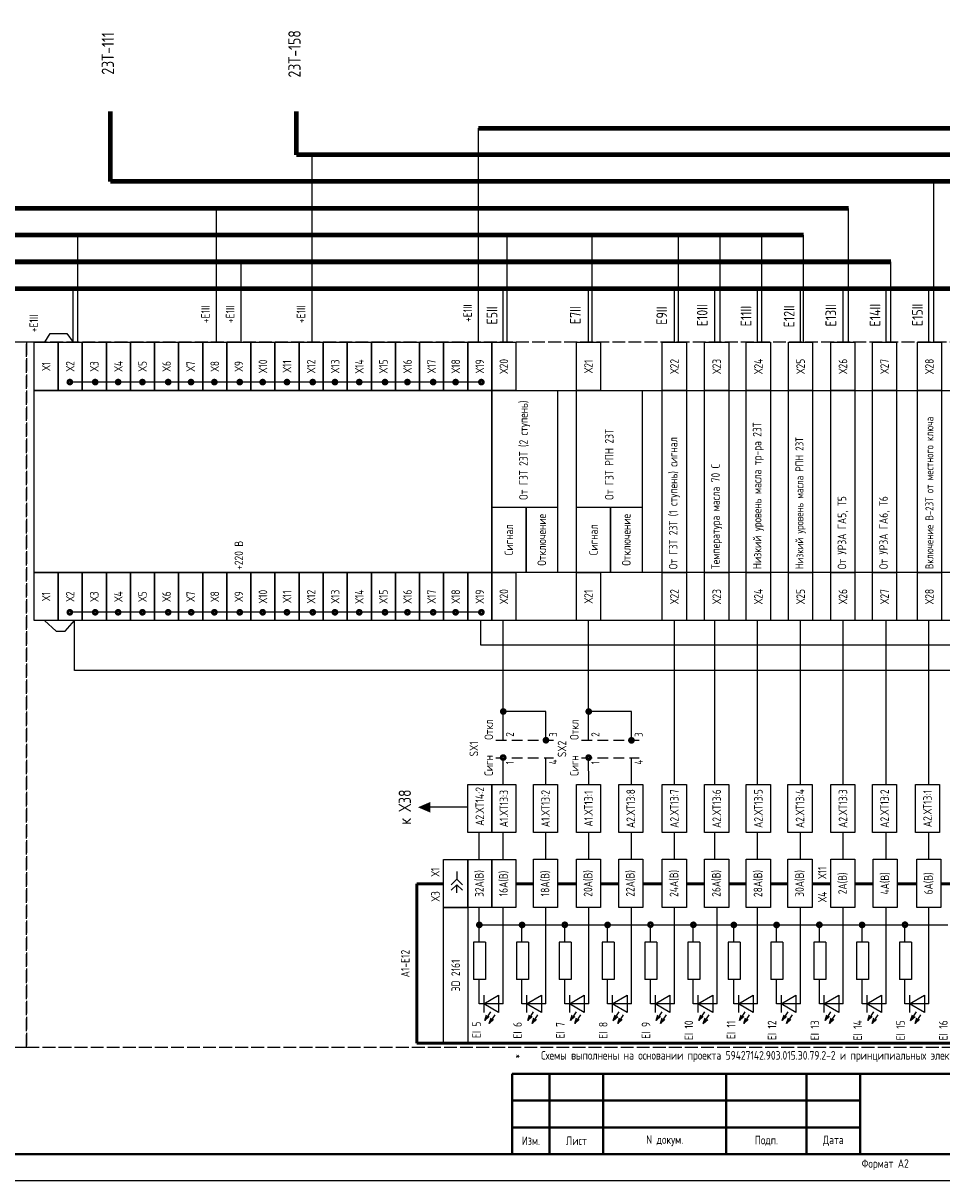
# Model space of a CAD drawing. Header units: millimetres. Extents: x 616 to 6196, y 2487 to 5711.
# Tile 18 of 46: x 3102 to 3273, y 3305 to 3522. Entities that reach past the tile are written whole.
import ezdxf
from ezdxf.enums import TextEntityAlignment as Align

# ---------------------------------------------------------------- set-up
doc = ezdxf.new("R2010")
doc.units = ezdxf.units.MM
doc.linetypes.add('ACAD_ISO02W100', pattern=[15, 12, -3])
doc.linetypes.add('JIS_02_2.0', pattern=[3, 2, -1])
doc.layers.add('основная 0.5', color=7, linetype='Continuous', lineweight=50)
doc.styles.add('SIMPLEX', font='GOST.ttf', dxfattribs={"height": 5})

msp = doc.modelspace()

# ---------------------------------------------------------------- hatches: boundary and pattern name
h = msp.add_hatch(color=256)
h.dxf.hatch_style = 1
h.paths.add_polyline_path([(3177.64, 3376.13), (3175.3, 3375.13), (3177.64, 3374.13)])

# ---------------------------------------------------------------- linework, layer by layer
at = {"lineweight": 80}
for p, q in [((3117.89, 3492), (3117.89, 3505.09)), ((3152.62, 3497.01), (3152.62, 3505.09)), ((3186.64, 3502), (3372.8, 3502)), ((3303.24, 3497), (3152.62, 3497.01)), ((3342.76, 3492), (3117.89, 3492)), ((3255.7, 3487), (3033.56, 3487)), ((3247.32, 3482), (2887.83, 3482))]:
    msp.add_line(p, q, dxfattribs=at)
for p, q in [((3186.64, 3462), (3186.64, 3502)), ((3155.52, 3462.01), (3155.52, 3497.01)), ((3271.68, 3462), (3271.68, 3492)), ((3137.67, 3462.01), (3137.67, 3487.01)), ((3255.7, 3462), (3255.7, 3487)), ((3111.76, 3462.01), (3111.76, 3482.01)), ((3191.94, 3462), (3191.94, 3482)), ((3207.85, 3462), (3207.85, 3482)), ((3223.97, 3462), (3223.97, 3482)), ((3231.74, 3462), (3231.74, 3482)), ((3239.56, 3462), (3239.56, 3482)), ((3247.32, 3462), (3247.32, 3482)), ((3142.28, 3462), (3142.28, 3477.01)), ((3263.62, 3462), (3263.62, 3477)), ((3105.6, 3462.01), (3106.63, 3463.66)), ((3106.63, 3463.66), (3109.71, 3463.66)), ((3109.71, 3463.66), (3110.88, 3462.01)), ((3128.6, 3454.55), (3110.28, 3454.55)), ((3155.6, 3454.55), (3128.65, 3454.55)), ((3187.15, 3454.55), (3155.65, 3454.55)), ((3193.59, 3453), (3363.57, 3453)), ((3363.57, 3419), (3193.6, 3419)), ((3128.6, 3411.55), (3110.28, 3411.55)), ((3155.6, 3411.55), (3128.65, 3411.55)), ((3187.15, 3411.55), (3155.65, 3411.55)), ((3105.52, 3410), (3107.73, 3408.04)), ((3109.43, 3408.04), (3111.14, 3410)), ((3111.14, 3400.65), (3111.14, 3410)), ((3186.97, 3410), (3186.97, 3405.47)), ((3191.21, 3387.65), (3191.21, 3410)), ((3363.57, 3410), (3193.6, 3410)), ((3207.19, 3387.65), (3207.18, 3410)), ((3223.21, 3379.39), (3223.21, 3410)), ((3230.75, 3379.39), (3230.75, 3410)), ((3238.75, 3379.39), (3238.75, 3410)), ((3246.75, 3379.39), (3246.75, 3410)), ((3254.75, 3379.39), (3254.75, 3410)), ((3262.75, 3379.39), (3262.75, 3410)), ((3270.75, 3379.39), (3270.75, 3410)), ((3107.73, 3408.04), (3109.43, 3408.04)), ((3186.97, 3405.47), (3365.83, 3405.47)), ((3357.83, 3400.65), (3111.14, 3400.65)), ((3199.21, 3393.01), (3191.21, 3393.01)), ((3199.21, 3387.67), (3199.21, 3393.01)), ((3215.18, 3393), (3207.18, 3393)), ((3215.18, 3387.65), (3215.18, 3393)), ((3191.21, 3379.39), (3191.21, 3384.39)), ((3199.21, 3379.39), (3199.21, 3384.39)), ((3207.21, 3379.39), (3207.19, 3384.41)), ((3215.21, 3379.39), (3215.21, 3384.37)), ((3184.6, 3375.16), (3177.6, 3375.16)), ((3186.74, 3365.4), (3186.74, 3370.39)), ((3191.21, 3365.4), (3191.21, 3370.39)), ((3199.21, 3365.4), (3199.21, 3370.39)), ((3207.21, 3365.4), (3207.21, 3370.39)), ((3215.21, 3365.4), (3215.21, 3370.39)), ((3223.21, 3365.4), (3223.21, 3370.39)), ((3230.75, 3365.4), (3230.75, 3370.39)), ((3238.75, 3365.4), (3238.75, 3370.39)), ((3246.75, 3365.4), (3246.75, 3370.39)), ((3254.75, 3365.4), (3254.75, 3370.39)), ((3262.75, 3365.4), (3262.75, 3370.39)), ((3270.75, 3365.4), (3270.75, 3370.39)), ((3182.57, 3363.11), (3182.57, 3361.69)), ((3182.57, 3359.17), (3182.57, 3360.66)), ((3186.74, 3349.94), (3186.74, 3356.41)), ((3191.21, 3338.42), (3191.21, 3356.41)), ((3199.21, 3338.42), (3199.21, 3356.41)), ((3207.21, 3338.42), (3207.21, 3356.41)), ((3215.21, 3338.42), (3215.21, 3356.41)), ((3223.21, 3338.42), (3223.21, 3356.41)), ((3231.21, 3338.42), (3231.21, 3356.41)), ((3238.75, 3338.42), (3238.75, 3356.41)), ((3246.75, 3338.42), (3246.75, 3356.41)), ((3254.75, 3338.42), (3254.75, 3356.41)), ((3262.75, 3338.42), (3262.75, 3356.41)), ((3270.75, 3338.42), (3270.75, 3356.41)), ((3186.74, 3353.17), (3226.74, 3353.17)), ((3194.74, 3349.94), (3194.74, 3353.17)), ((3202.74, 3349.94), (3202.74, 3353.17)), ((3210.74, 3349.94), (3210.74, 3353.17)), ((3218.74, 3349.94), (3218.74, 3353.17)), ((3226.74, 3349.94), (3226.74, 3353.17)), ((3226.74, 3353.17), (3274.28, 3353.17)), ((3234.31, 3349.92), (3234.31, 3353.16)), ((3242.28, 3349.94), (3242.28, 3353.17)), ((3250.28, 3349.94), (3250.28, 3353.17)), ((3258.28, 3349.94), (3258.28, 3353.17)), ((3266.28, 3349.94), (3266.28, 3353.17)), ((3187.93, 3349.94), (3185.69, 3349.94)), ((3185.69, 3349.94), (3185.69, 3342.94)), ((3187.93, 3349.94), (3187.93, 3342.94)), ((3195.93, 3349.94), (3193.69, 3349.94)), ((3193.69, 3349.94), (3193.69, 3342.94)), ((3195.93, 3349.94), (3195.93, 3342.94)), ((3203.93, 3349.94), (3201.69, 3349.94)), ((3201.69, 3349.94), (3201.69, 3342.94)), ((3203.93, 3349.94), (3203.93, 3342.94)), ((3211.93, 3349.94), (3209.69, 3349.94)), ((3209.69, 3349.94), (3209.69, 3342.94)), ((3211.93, 3349.94), (3211.93, 3342.94)), ((3219.93, 3349.94), (3217.69, 3349.94)), ((3217.69, 3349.94), (3217.69, 3342.94)), ((3219.93, 3349.94), (3219.93, 3342.94)), ((3227.93, 3349.94), (3225.69, 3349.94)), ((3225.69, 3349.94), (3225.69, 3342.94)), ((3227.93, 3349.94), (3227.93, 3342.94)), ((3235.47, 3349.94), (3233.23, 3349.94)), ((3233.23, 3349.94), (3233.23, 3342.94)), ((3235.47, 3349.94), (3235.47, 3342.94)), ((3243.47, 3349.94), (3241.23, 3349.94)), ((3241.23, 3349.94), (3241.23, 3342.94)), ((3243.47, 3349.94), (3243.47, 3342.94)), ((3251.47, 3349.94), (3249.23, 3349.94)), ((3249.23, 3349.94), (3249.23, 3342.94)), ((3251.47, 3349.94), (3251.47, 3342.94)), ((3259.47, 3349.94), (3257.23, 3349.94)), ((3257.23, 3349.94), (3257.23, 3342.94)), ((3259.47, 3349.94), (3259.47, 3342.94)), ((3267.47, 3349.94), (3265.23, 3349.94)), ((3265.23, 3349.94), (3265.23, 3342.94)), ((3267.47, 3349.94), (3267.47, 3342.94)), ((3187.93, 3342.94), (3185.69, 3342.94)), ((3186.74, 3338.42), (3186.74, 3342.94)), ((3195.93, 3342.94), (3193.69, 3342.94)), ((3194.74, 3338.42), (3194.74, 3342.94)), ((3203.93, 3342.94), (3201.69, 3342.94)), ((3202.74, 3338.42), (3202.74, 3342.94)), ((3211.93, 3342.94), (3209.69, 3342.94)), ((3210.74, 3338.42), (3210.74, 3342.94)), ((3219.93, 3342.94), (3217.69, 3342.94)), ((3218.74, 3338.42), (3218.74, 3342.94)), ((3227.93, 3342.94), (3225.69, 3342.94)), ((3226.74, 3338.42), (3226.74, 3342.94)), ((3235.47, 3342.94), (3233.23, 3342.94)), ((3234.28, 3338.42), (3234.28, 3342.94)), ((3243.47, 3342.94), (3241.23, 3342.94)), ((3242.28, 3338.42), (3242.28, 3342.94)), ((3251.47, 3342.94), (3249.23, 3342.94)), ((3250.28, 3338.42), (3250.28, 3342.94)), ((3259.47, 3342.94), (3257.23, 3342.94)), ((3258.28, 3338.42), (3258.28, 3342.94)), ((3267.47, 3342.94), (3265.23, 3342.94)), ((3266.28, 3338.42), (3266.28, 3342.94)), ((3187.61, 3340.02), (3187.61, 3336.82)), ((3195.61, 3340.02), (3195.61, 3336.82)), ((3203.61, 3340.02), (3203.61, 3336.82)), ((3211.61, 3340.02), (3211.61, 3336.82)), ((3219.61, 3340.02), (3219.61, 3336.82)), ((3227.61, 3340.02), (3227.61, 3336.82)), ((3235.15, 3340.02), (3235.15, 3336.82)), ((3243.15, 3340.02), (3243.15, 3336.82)), ((3251.15, 3340.02), (3251.15, 3336.82)), ((3259.15, 3340.02), (3259.15, 3336.82)), ((3267.15, 3340.02), (3267.15, 3336.82)), ((3191.21, 3338.42), (3186.74, 3338.42)), ((3199.21, 3338.42), (3194.74, 3338.42)), ((3207.21, 3338.42), (3202.74, 3338.42)), ((3215.21, 3338.42), (3210.74, 3338.42)), ((3223.21, 3338.42), (3218.74, 3338.42)), ((3231.21, 3338.42), (3226.74, 3338.42)), ((3238.75, 3338.42), (3234.28, 3338.42)), ((3246.75, 3338.42), (3242.28, 3338.42)), ((3254.75, 3338.42), (3250.28, 3338.42)), ((3262.75, 3338.42), (3258.28, 3338.42)), ((3270.75, 3338.42), (3266.28, 3338.42)), ((3382.9, 3305.35), (2788.9, 3305.35))]:
    msp.add_line(p, q)
at = {"lineweight": 90}
msp.add_line((3263.62, 3477), (2824.75, 3477.01), dxfattribs=at)
at = {"color": 3, "lineweight": 80}
msp.add_line((3365.83, 3472), (2834.59, 3472), dxfattribs=at)
at = {"color": 3}
for p, q in [((3110.88, 3462.01), (3110.88, 3472)), ((3191.21, 3462), (3191.21, 3472)), ((3207.18, 3462), (3207.18, 3472)), ((3223.21, 3462), (3223.21, 3472)), ((3230.75, 3462), (3230.75, 3472)), ((3238.75, 3462), (3238.75, 3472)), ((3246.75, 3462), (3246.75, 3472)), ((3254.75, 3462), (3254.75, 3472)), ((3262.75, 3462), (3262.75, 3472)), ((3270.75, 3462), (3270.75, 3472))]:
    msp.add_line(p, q, dxfattribs=at)
at = {"linetype": 'JIS_02_2.0'}
for p, q in [((3189.85, 3387.67), (3200.65, 3387.67)), ((3205.83, 3387.65), (3216.62, 3387.65)), ((3189.85, 3384.39), (3200.65, 3384.39)), ((3205.83, 3384.37), (3216.62, 3384.37))]:
    msp.add_line(p, q, dxfattribs=at)
at = {"lineweight": 50}
for p, q in [((3180.1, 3360.83), (3175.1, 3360.83)), ((3175.1, 3360.83), (3175.1, 3331.06)), ((3196.88, 3360.83), (3193.6, 3360.83)), ((3204.9, 3360.83), (3201.38, 3360.83)), ((3212.8, 3360.83), (3209.4, 3360.83)), ((3220.95, 3360.83), (3217.3, 3360.83)), ((3228.86, 3360.83), (3225.45, 3360.83)), ((3236.64, 3360.83), (3233.36, 3360.83)), ((3244.42, 3360.83), (3241.14, 3360.83)), ((3252.44, 3360.83), (3248.92, 3360.83)), ((3260.34, 3360.83), (3256.94, 3360.83)), ((3268.49, 3360.83), (3264.84, 3360.83)), ((3276.4, 3360.83), (3272.99, 3360.83)), ((3175.1, 3331.06), (3371.48, 3331.06))]:
    msp.add_line(p, q, dxfattribs=at)
at = {"linetype": 'Continuous'}
for p, q in [((3188.83, 3336.9), (3187.8, 3335.28)), ((3196.83, 3336.9), (3195.8, 3335.28)), ((3204.83, 3336.9), (3203.8, 3335.28)), ((3212.83, 3336.89), (3211.8, 3335.28)), ((3220.83, 3336.89), (3219.8, 3335.28)), ((3228.83, 3336.9), (3227.8, 3335.28)), ((3236.37, 3336.9), (3235.34, 3335.28)), ((3244.37, 3336.9), (3243.34, 3335.28)), ((3252.37, 3336.9), (3251.34, 3335.28)), ((3260.37, 3336.89), (3259.34, 3335.27)), ((3268.37, 3336.89), (3267.34, 3335.27)), ((3187.8, 3335.28), (3188.14, 3336.33)), ((3187.8, 3335.28), (3188.61, 3336.03)), ((3189.64, 3336.38), (3188.61, 3334.76)), ((3188.61, 3334.76), (3188.95, 3335.81)), ((3188.61, 3334.76), (3189.43, 3335.51)), ((3195.8, 3335.28), (3196.14, 3336.33)), ((3195.8, 3335.28), (3196.61, 3336.03)), ((3197.64, 3336.38), (3196.61, 3334.76)), ((3196.61, 3334.76), (3196.95, 3335.81)), ((3196.61, 3334.76), (3197.43, 3335.51)), ((3203.8, 3335.28), (3204.14, 3336.33)), ((3203.8, 3335.28), (3204.61, 3336.03)), ((3205.64, 3336.38), (3204.61, 3334.76)), ((3204.61, 3334.76), (3204.95, 3335.81)), ((3204.61, 3334.76), (3205.43, 3335.51)), ((3211.8, 3335.28), (3212.14, 3336.33)), ((3211.8, 3335.28), (3212.61, 3336.03)), ((3213.64, 3336.38), (3212.61, 3334.76)), ((3212.61, 3334.76), (3212.95, 3335.81)), ((3212.61, 3334.76), (3213.43, 3335.51)), ((3219.8, 3335.28), (3220.14, 3336.33)), ((3219.8, 3335.28), (3220.61, 3336.03)), ((3221.64, 3336.38), (3220.61, 3334.76)), ((3220.61, 3334.76), (3220.95, 3335.81)), ((3220.61, 3334.76), (3221.43, 3335.51)), ((3227.8, 3335.28), (3228.14, 3336.33)), ((3227.8, 3335.28), (3228.61, 3336.03)), ((3229.64, 3336.38), (3228.61, 3334.76)), ((3228.61, 3334.76), (3228.95, 3335.81)), ((3228.61, 3334.76), (3229.43, 3335.51)), ((3235.34, 3335.28), (3235.68, 3336.33)), ((3235.34, 3335.28), (3236.15, 3336.03)), ((3237.19, 3336.38), (3236.15, 3334.76)), ((3236.15, 3334.76), (3236.49, 3335.81)), ((3236.15, 3334.76), (3236.97, 3335.51)), ((3243.34, 3335.28), (3243.68, 3336.33)), ((3243.34, 3335.28), (3244.15, 3336.03)), ((3245.19, 3336.38), (3244.15, 3334.76)), ((3244.15, 3334.76), (3244.49, 3335.81)), ((3244.15, 3334.76), (3244.97, 3335.51)), ((3251.34, 3335.28), (3251.68, 3336.33)), ((3251.34, 3335.28), (3252.15, 3336.03)), ((3253.19, 3336.38), (3252.15, 3334.76)), ((3252.15, 3334.76), (3252.49, 3335.81)), ((3252.15, 3334.76), (3252.97, 3335.51)), ((3259.34, 3335.27), (3259.68, 3336.33)), ((3259.34, 3335.27), (3260.15, 3336.03)), ((3261.19, 3336.38), (3260.15, 3334.76)), ((3260.15, 3334.76), (3260.49, 3335.81)), ((3260.15, 3334.76), (3260.97, 3335.51)), ((3267.34, 3335.27), (3267.68, 3336.33)), ((3267.34, 3335.27), (3268.15, 3336.03)), ((3269.19, 3336.38), (3268.15, 3334.76)), ((3268.15, 3334.76), (3268.49, 3335.81)), ((3268.15, 3334.76), (3268.97, 3335.51))]:
    msp.add_line(p, q, dxfattribs=at)
at = {"lineweight": 40}
for p, q in [((3192.9, 3325.34), (3257.9, 3325.34)), ((3192.9, 3320.34), (3257.9, 3320.34)), ((3192.9, 3315.34), (3257.9, 3315.34)), ((3377.9, 3310.35), (2808.9, 3310.35))]:
    msp.add_line(p, q, dxfattribs=at)
at = {"color": 32, "linetype": 'ACAD_ISO02W100', "ltscale": 0.2, "true_color": 0xcd6928}
for points in [[(3096.74, 3462), (3096.74, 3462), (3096.74, 3330.3), (3102.18, 3330.3), (3102.18, 3462), (3096.74, 3462)], [(3104.6, 3462), (3102.18, 3462), (3102.18, 3330.3), (3373.03, 3330.3), (3373.03, 3462), (3104.6, 3462)]]:
    msp.add_lwpolyline(points, dxfattribs=at)
for points in [[(3108.1, 3462.01), (3108.1, 3453.01), (3103.6, 3453.01), (3103.6, 3462.01)], [(3112.6, 3462.01), (3112.6, 3453.01), (3108.1, 3453.01), (3108.1, 3462.01)], [(3117.1, 3462.01), (3117.1, 3453.01), (3112.6, 3453.01), (3112.6, 3462.01)], [(3121.6, 3462.01), (3121.6, 3453.01), (3117.1, 3453.01), (3117.1, 3462.01)], [(3126.1, 3462.01), (3126.1, 3453.01), (3121.6, 3453.01), (3121.6, 3462.01)], [(3130.6, 3462.01), (3130.6, 3453.01), (3126.1, 3453.01), (3126.1, 3462.01)], [(3135.1, 3462.01), (3135.1, 3453.01), (3130.6, 3453.01), (3130.6, 3462.01)], [(3139.6, 3462.01), (3139.6, 3453.01), (3135.1, 3453.01), (3135.1, 3462.01)], [(3144.1, 3462.01), (3144.1, 3453.01), (3139.6, 3453.01), (3139.6, 3462.01)], [(3148.6, 3462.01), (3148.6, 3453.01), (3144.1, 3453.01), (3144.1, 3462.01)], [(3153.1, 3462.01), (3153.1, 3453.01), (3148.6, 3453.01), (3148.6, 3462.01)], [(3157.6, 3462.01), (3157.6, 3453.01), (3153.1, 3453.01), (3153.1, 3462.01)], [(3162.1, 3462), (3162.1, 3453), (3157.6, 3453), (3157.6, 3462)], [(3166.6, 3462), (3166.6, 3453), (3162.1, 3453), (3162.1, 3462)], [(3171.1, 3462), (3171.1, 3453), (3166.6, 3453), (3166.6, 3462)], [(3175.6, 3462), (3175.6, 3453), (3171.1, 3453), (3171.1, 3462)], [(3180.1, 3462), (3180.1, 3453), (3175.6, 3453), (3175.6, 3462)], [(3184.6, 3462.01), (3184.6, 3453.01), (3180.1, 3453.01), (3180.1, 3462.01)], [(3189.1, 3462.01), (3189.1, 3453.01), (3184.6, 3453.01), (3184.6, 3462.01)], [(3193.6, 3462), (3193.6, 3453), (3189.1, 3453), (3189.1, 3462)], [(3209.4, 3462), (3209.4, 3453), (3204.9, 3453), (3204.9, 3462)], [(3225.45, 3462), (3225.45, 3453), (3220.95, 3453), (3220.95, 3462)], [(3233.36, 3462), (3233.36, 3453), (3228.86, 3453), (3228.86, 3462)], [(3241.14, 3462), (3241.14, 3453), (3236.64, 3453), (3236.64, 3462)], [(3249.03, 3462), (3249.03, 3453), (3244.53, 3453), (3244.53, 3462)], [(3256.94, 3462), (3256.94, 3453), (3252.44, 3453), (3252.44, 3462)], [(3264.72, 3462), (3264.72, 3453), (3260.22, 3453), (3260.22, 3462)], [(3273.09, 3462), (3273.09, 3453), (3268.59, 3453), (3268.59, 3462)], [(3189.09, 3453), (3189.09, 3419), (3103.6, 3419), (3103.6, 3453)], [(3201.37, 3453), (3201.37, 3419), (3189.09, 3419), (3189.09, 3453)], [(3217.18, 3453), (3217.18, 3419), (3204.9, 3419), (3204.9, 3453)], [(3225.45, 3453), (3225.45, 3419), (3220.95, 3419), (3220.95, 3453)], [(3233.36, 3453), (3233.36, 3419), (3228.86, 3419), (3228.86, 3453)], [(3241.13, 3453), (3241.13, 3419), (3236.63, 3419), (3236.63, 3453)], [(3249.02, 3453), (3249.02, 3419), (3244.52, 3419), (3244.52, 3453)], [(3256.94, 3453), (3256.94, 3419), (3252.44, 3419), (3252.44, 3453)], [(3264.71, 3453), (3264.71, 3419), (3260.21, 3419), (3260.21, 3453)], [(3273.09, 3453), (3273.09, 3419), (3268.59, 3419), (3268.59, 3453)], [(3195.49, 3431.2), (3195.49, 3419), (3189.1, 3419), (3189.1, 3431.2)], [(3201.37, 3431.2), (3201.37, 3419), (3195.49, 3419), (3195.49, 3431.2)], [(3211.29, 3431.2), (3211.29, 3419.01), (3204.91, 3419.01), (3204.91, 3431.2)], [(3217.18, 3431.2), (3217.18, 3419.01), (3211.29, 3419.01), (3211.29, 3431.2)], [(3108.1, 3419), (3108.1, 3410), (3103.6, 3410), (3103.6, 3419)], [(3112.6, 3419), (3112.6, 3410), (3108.1, 3410), (3108.1, 3419)], [(3117.1, 3419), (3117.1, 3410), (3112.6, 3410), (3112.6, 3419)], [(3121.6, 3419), (3121.6, 3410), (3117.1, 3410), (3117.1, 3419)], [(3126.1, 3419), (3126.1, 3410), (3121.6, 3410), (3121.6, 3419)], [(3130.6, 3419), (3130.6, 3410), (3126.1, 3410), (3126.1, 3419)], [(3135.1, 3419), (3135.1, 3410), (3130.6, 3410), (3130.6, 3419)], [(3139.6, 3419), (3139.6, 3410), (3135.1, 3410), (3135.1, 3419)], [(3144.1, 3419), (3144.1, 3410), (3139.6, 3410), (3139.6, 3419)], [(3148.6, 3419), (3148.6, 3410), (3144.1, 3410), (3144.1, 3419)], [(3153.1, 3419), (3153.1, 3410), (3148.6, 3410), (3148.6, 3419)], [(3157.6, 3419), (3157.6, 3410), (3153.1, 3410), (3153.1, 3419)], [(3162.1, 3419), (3162.1, 3410), (3157.6, 3410), (3157.6, 3419)], [(3166.6, 3419), (3166.6, 3410), (3162.1, 3410), (3162.1, 3419)], [(3171.1, 3419), (3171.1, 3410), (3166.6, 3410), (3166.6, 3419)], [(3175.6, 3419), (3175.6, 3410), (3171.1, 3410), (3171.1, 3419)], [(3180.1, 3419), (3180.1, 3410), (3175.6, 3410), (3175.6, 3419)], [(3184.6, 3419), (3184.6, 3410), (3180.1, 3410), (3180.1, 3419)], [(3189.1, 3419), (3189.1, 3410), (3184.6, 3410), (3184.6, 3419)], [(3193.6, 3419), (3193.6, 3410), (3189.1, 3410), (3189.1, 3419)], [(3209.4, 3419), (3209.4, 3410), (3204.9, 3410), (3204.9, 3419)], [(3225.45, 3419), (3225.45, 3410), (3220.95, 3410), (3220.95, 3419)], [(3233.36, 3419), (3233.36, 3410), (3228.86, 3410), (3228.86, 3419)], [(3241.14, 3419), (3241.14, 3410), (3236.64, 3410), (3236.64, 3419)], [(3249.03, 3419), (3249.03, 3410), (3244.53, 3410), (3244.53, 3419)], [(3256.94, 3419), (3256.94, 3410), (3252.44, 3410), (3252.44, 3419)], [(3264.72, 3419), (3264.72, 3410), (3260.22, 3410), (3260.22, 3419)], [(3273.09, 3419), (3273.09, 3410), (3268.59, 3410), (3268.59, 3419)], [(3189.1, 3379.39), (3189.1, 3370.39), (3184.6, 3370.39), (3184.6, 3379.39)], [(3193.6, 3379.39), (3193.6, 3370.39), (3189.1, 3370.39), (3189.1, 3379.39)], [(3201.38, 3379.39), (3201.38, 3370.39), (3196.88, 3370.39), (3196.88, 3379.39)], [(3209.4, 3379.39), (3209.4, 3370.39), (3204.9, 3370.39), (3204.9, 3379.39)], [(3217.3, 3379.39), (3217.3, 3370.39), (3212.8, 3370.39), (3212.8, 3379.39)], [(3225.45, 3379.39), (3225.45, 3370.39), (3220.95, 3370.39), (3220.95, 3379.39)], [(3233.36, 3379.39), (3233.36, 3370.39), (3228.86, 3370.39), (3228.86, 3379.39)], [(3241.14, 3379.39), (3241.14, 3370.39), (3236.64, 3370.39), (3236.64, 3379.39)], [(3248.92, 3379.39), (3248.92, 3370.39), (3244.42, 3370.39), (3244.42, 3379.39)], [(3256.94, 3379.39), (3256.94, 3370.39), (3252.44, 3370.39), (3252.44, 3379.39)], [(3264.72, 3379.39), (3264.72, 3370.39), (3260.22, 3370.39), (3260.22, 3379.39)], [(3272.73, 3379.39), (3272.73, 3370.39), (3268.23, 3370.39), (3268.23, 3379.39)], [(3184.6, 3365.39), (3184.6, 3356.39), (3180.1, 3356.39), (3180.1, 3365.39)], [(3189.1, 3365.39), (3189.1, 3356.39), (3184.6, 3356.39), (3184.6, 3365.39)], [(3193.6, 3365.39), (3193.6, 3356.39), (3189.1, 3356.39), (3189.1, 3365.39)], [(3201.38, 3365.41), (3201.38, 3356.41), (3196.88, 3356.41), (3196.88, 3365.41)], [(3209.4, 3365.41), (3209.4, 3356.41), (3204.9, 3356.41), (3204.9, 3365.41)], [(3217.3, 3365.41), (3217.3, 3356.41), (3212.8, 3356.41), (3212.8, 3365.41)], [(3225.45, 3365.41), (3225.45, 3356.41), (3220.95, 3356.41), (3220.95, 3365.41)], [(3233.36, 3365.41), (3233.36, 3356.41), (3228.86, 3356.41), (3228.86, 3365.41)], [(3241.14, 3365.41), (3241.14, 3356.41), (3236.64, 3356.41), (3236.64, 3365.41)], [(3248.92, 3365.41), (3248.92, 3356.41), (3244.42, 3356.41), (3244.42, 3365.41)], [(3256.94, 3365.41), (3256.94, 3356.41), (3252.44, 3356.41), (3252.44, 3365.41)], [(3264.84, 3365.41), (3264.84, 3356.41), (3260.34, 3356.41), (3260.34, 3365.41)], [(3272.99, 3365.41), (3272.99, 3356.41), (3268.49, 3356.41), (3268.49, 3365.41)], [(3184.6, 3356.39), (3184.6, 3331.06), (3180.1, 3331.06), (3180.1, 3356.39)], [(3190.38, 3340.02), (3190.38, 3336.82), (3187.61, 3338.42)], [(3198.38, 3340.02), (3198.38, 3336.82), (3195.61, 3338.42)], [(3206.38, 3340.02), (3206.38, 3336.82), (3203.61, 3338.42)], [(3214.38, 3340.02), (3214.38, 3336.82), (3211.61, 3338.42)], [(3222.38, 3340.02), (3222.38, 3336.82), (3219.61, 3338.42)], [(3230.38, 3340.02), (3230.38, 3336.82), (3227.61, 3338.42)], [(3237.92, 3340.02), (3237.92, 3336.82), (3235.15, 3338.42)], [(3245.92, 3340.02), (3245.92, 3336.82), (3243.15, 3338.42)], [(3253.92, 3340.02), (3253.92, 3336.82), (3251.15, 3338.42)], [(3261.92, 3340.02), (3261.92, 3336.82), (3259.15, 3338.42)], [(3269.92, 3340.02), (3269.92, 3336.82), (3267.15, 3338.42)]]:
    msp.add_lwpolyline(points, close=True)
at = {"const_width": 0.5}
for points in [[(3110.28, 3454.93, -1), (3110.28, 3454.18, -1)], [(3115.02, 3454.93, -1), (3115.02, 3454.18, -1)], [(3119.3, 3454.93, -1), (3119.3, 3454.18, -1)], [(3123.84, 3454.93, -1), (3123.84, 3454.18, -1)], [(3128.65, 3454.93, -1), (3128.65, 3454.18, -1)], [(3132.92, 3454.93, -1), (3132.92, 3454.18, -1)], [(3137.28, 3454.93, -1), (3137.28, 3454.18, -1)], [(3142.02, 3454.93, -1), (3142.02, 3454.18, -1)], [(3146.3, 3454.93, -1), (3146.3, 3454.18, -1)], [(3150.84, 3454.93, -1), (3150.84, 3454.18, -1)], [(3155.65, 3454.93, -1), (3155.65, 3454.18, -1)], [(3159.8, 3454.93, -1), (3159.8, 3454.18, -1)], [(3164.34, 3454.93, -1), (3164.34, 3454.18, -1)], [(3169.15, 3454.93, -1), (3169.15, 3454.18, -1)], [(3173.34, 3454.93, -1), (3173.34, 3454.18, -1)], [(3178.15, 3454.93, -1), (3178.15, 3454.18, -1)], [(3182.34, 3454.93, -1), (3182.34, 3454.18, -1)], [(3187.15, 3454.93, -1), (3187.15, 3454.18, -1)], [(3110.28, 3411.93, -1), (3110.28, 3411.18, -1)], [(3115.02, 3411.93, -1), (3115.02, 3411.18, -1)], [(3119.3, 3411.93, -1), (3119.3, 3411.18, -1)], [(3123.84, 3411.93, -1), (3123.84, 3411.18, -1)], [(3128.65, 3411.93, -1), (3128.65, 3411.18, -1)], [(3132.95, 3411.93, -1), (3132.95, 3411.18, -1)], [(3137.28, 3411.93, -1), (3137.28, 3411.18, -1)], [(3142.02, 3411.93, -1), (3142.02, 3411.18, -1)], [(3146.3, 3411.93, -1), (3146.3, 3411.18, -1)], [(3150.84, 3411.93, -1), (3150.84, 3411.18, -1)], [(3155.65, 3411.93, -1), (3155.65, 3411.18, -1)], [(3159.8, 3411.93, -1), (3159.8, 3411.18, -1)], [(3164.34, 3411.93, -1), (3164.34, 3411.18, -1)], [(3169.15, 3411.93, -1), (3169.15, 3411.18, -1)], [(3173.34, 3411.93, -1), (3173.34, 3411.18, -1)], [(3178.15, 3411.93, -1), (3178.15, 3411.18, -1)], [(3182.34, 3411.93, -1), (3182.34, 3411.18, -1)], [(3187.15, 3411.93, -1), (3187.15, 3411.18, -1)], [(3191.24, 3393.4, -1), (3191.24, 3392.65, -1)], [(3207.21, 3393.39, -1), (3207.21, 3392.64, -1)], [(3199.21, 3388.03, -1), (3199.21, 3387.28, -1)], [(3215.18, 3388.01, -1), (3215.18, 3387.26, -1)], [(3191.22, 3384.8, -1), (3191.22, 3384.05, -1)], [(3207.19, 3384.78, -1), (3207.19, 3384.03, -1)], [(3186.77, 3353.53, -1), (3186.77, 3352.78, -1)], [(3194.75, 3353.52, -1), (3194.75, 3352.77, -1)], [(3202.74, 3353.55, -1), (3202.74, 3352.8, -1)], [(3210.73, 3353.53, -1), (3210.73, 3352.78, -1)], [(3218.74, 3353.57, -1), (3218.74, 3352.82, -1)], [(3226.75, 3353.55, -1), (3226.75, 3352.8, -1)], [(3234.31, 3353.53, -1), (3234.31, 3352.78, -1)], [(3242.3, 3353.52, -1), (3242.3, 3352.77, -1)], [(3250.28, 3353.55, -1), (3250.28, 3352.8, -1)], [(3258.27, 3353.53, -1), (3258.27, 3352.78, -1)], [(3266.28, 3353.57, -1), (3266.28, 3352.82, -1)]]:
    msp.add_lwpolyline(points, format="xyb", close=True, dxfattribs=at)
for points in [[(3181.54, 3360.66), (3182.57, 3361.69), (3183.61, 3360.66)], [(3181.54, 3359.63), (3182.57, 3360.66), (3183.61, 3359.63)]]:
    msp.add_lwpolyline(points)
at = {"layer": 'основная 0.5', "lineweight": 40}
for p, q in [((3192.9, 3325.34), (3192.9, 3310.35)), ((3199.9, 3310.35), (3199.9, 3325.34)), ((3209.9, 3310.35), (3209.9, 3325.34)), ((3232.9, 3310.35), (3232.9, 3325.34)), ((3247.9, 3310.35), (3247.9, 3325.34)), ((3257.9, 3310.35), (3257.9, 3325.35)), ((3257.9, 3325.35), (3377.9, 3325.35))]:
    msp.add_line(p, q, dxfattribs=at)

# ---------------------------------------------------------------- texts
at = {"color": 4, "style": 'SIMPLEX'}
for s, p in [('23Т-111', (3118.53, 3515.96)), ('23Т-158', (3153.39, 3515.87))]:
    msp.add_text(s, height=2.304, rotation=90, dxfattribs=at).set_placement(p, align=Align.CENTER)
at = {"rotation": 90, "style": 'SIMPLEX'}
for s, insert, char_height, width, attachment_point in [('+E1II', (3135.61, 3467.22), 1.6, 7, 5), ('+E1II', (3140.22, 3467.22), 1.6, 7, 5), ('+E1II', (3153.46, 3467.22), 1.6, 7, 5), ('+E1II', (3184.58, 3467.43), 1.6, 7, 5), ('Е5II', (3189.14, 3467), 2, 9.9991, 5), ('Е7II', (3204.71, 3467.05), 2, 9.9991, 5), ('Е9II', (3220.85, 3466.96), 2, 9.9991, 5), ('Е10II', (3228.4, 3467.03), 2, 9.9991, 5), ('Е11II', (3236.59, 3466.87), 2, 9.9991, 5), ('Е12II', (3244.64, 3466.83), 2, 9.9991, 5), ('Е13II', (3252.43, 3467.01), 2, 9.9991, 5), ('Е14II', (3260.7, 3467.05), 2, 9.9991, 5), ('Е15II', (3268.61, 3467.1), 2, 9.9991, 5), ('+E1II', (3103.54, 3465.51), 1.6, 7, 5), ('Х1', (3105.85, 3457.51), 1.6, 9, 5), ('Х2', (3110.35, 3457.51), 1.6, 9, 5), ('Х3', (3114.85, 3457.51), 1.6, 9, 5), ('Х4', (3119.35, 3457.51), 1.6, 9, 5), ('Х5', (3123.85, 3457.51), 1.6, 9, 5), ('Х6', (3128.35, 3457.51), 1.6, 9, 5), ('Х7', (3132.85, 3457.51), 1.6, 9, 5), ('Х8', (3137.35, 3457.51), 1.6, 9, 5), ('Х9', (3141.85, 3457.51), 1.6, 9, 5), ('Х10', (3146.35, 3457.51), 1.6, 9, 5), ('Х11', (3150.85, 3457.51), 1.6, 9, 5), ('Х12', (3155.35, 3457.51), 1.6, 9, 5), ('Х13', (3159.85, 3457.5), 1.6, 9, 5), ('Х14', (3164.35, 3457.5), 1.6, 9, 5), ('Х15', (3168.85, 3457.5), 1.6, 9, 5), ('Х16', (3173.35, 3457.5), 1.6, 9, 5), ('Х17', (3177.85, 3457.5), 1.6, 9, 5), ('Х18', (3182.35, 3457.51), 1.6, 9, 5), ('Х19', (3186.85, 3457.51), 1.6, 9, 5), ('Х20', (3191.35, 3457.5), 1.6, 9, 5), ('Х21', (3207.15, 3457.5), 1.6, 9, 5), ('Х22', (3223.2, 3457.5), 1.6, 9, 5), ('Х23', (3231.11, 3457.5), 1.6, 9, 5), ('Х24', (3238.89, 3457.5), 1.6, 9, 5), ('Х25', (3246.78, 3457.5), 1.6, 9, 5), ('Х26', (3254.69, 3457.5), 1.6, 9, 5), ('Х27', (3262.47, 3457.5), 1.6, 9, 5), ('Х28', (3270.84, 3457.5), 1.6, 9, 5), ('\\pxql;От ГЗТ 23Т (1 ступень) сигнал', (3223.2, 3435.92), 1.6, 32.6019, 5), ('\\pxql;Низкий уровень масла тр-ра 23Т', (3238.88, 3435.92), 1.6, 32.6014, 5), ('\\pxql;Низкий уровень масла РПН 23Т', (3246.77, 3435.92), 1.5, 32.6019, 5), ('\\pxql;Включение В-23Т от местного ключа', (3270.84, 3435.92), 1.5, 32.6019, 5), ('\\pxql;От ГЗТ РПН 23Т', (3211.04, 3442.4), 1.6, 19.6569, 5), ('\\pxql;От ГЗТ 23Т (2 ступень)', (3195.23, 3442.4), 1.6, 19.6569, 5), ('\\pxql;Температура масла 70 С', (3231.11, 3435.92), 1.6, 32.6022, 5), ('\\pxql;От УРЗА ГА5, Т5', (3254.69, 3435.92), 1.6, 32.6022, 5), ('\\pxql;От УРЗА ГА6, Т6', (3262.46, 3435.92), 1.6, 32.6014, 5), ('Отключение', (3198.43, 3425.1), 1.6, 12.191, 5), ('Отключение', (3214.23, 3425.1), 1.6, 12.191, 5), ('Сигнал', (3192.29, 3425.1), 1.6, 12.191, 5), ('Сигнал', (3208.1, 3425.1), 1.6, 12.191, 5), ('\\pxql;+220 В', (3141.85, 3435.85), 1.6, 32.754, 5), ('Х1', (3105.85, 3414.5), 1.6, 9, 5), ('Х2', (3110.35, 3414.5), 1.6, 9, 5), ('Х3', (3114.85, 3414.5), 1.6, 9, 5), ('Х4', (3119.35, 3414.5), 1.6, 9, 5), ('Х5', (3123.85, 3414.5), 1.6, 9, 5), ('Х6', (3128.35, 3414.5), 1.6, 9, 5), ('Х7', (3132.85, 3414.5), 1.6, 9, 5), ('Х8', (3137.35, 3414.5), 1.6, 9, 5), ('Х9', (3141.85, 3414.5), 1.6, 9, 5), ('Х10', (3146.35, 3414.5), 1.6, 9, 5), ('Х11', (3150.85, 3414.5), 1.6, 9, 5), ('Х12', (3155.35, 3414.5), 1.6, 9, 5), ('Х13', (3159.85, 3414.5), 1.6, 9, 5), ('Х14', (3164.35, 3414.5), 1.6, 9, 5), ('Х15', (3168.85, 3414.5), 1.6, 9, 5), ('Х16', (3173.35, 3414.5), 1.6, 9, 5), ('Х17', (3177.85, 3414.5), 1.6, 9, 5), ('Х18', (3182.35, 3414.5), 1.6, 9, 5), ('Х19', (3186.85, 3414.5), 1.6, 9, 5), ('Х20', (3191.35, 3414.5), 1.6, 9, 5), ('Х21', (3207.15, 3414.5), 1.6, 9, 5), ('Х22', (3223.2, 3414.5), 1.6, 9, 5), ('Х23', (3231.11, 3414.5), 1.6, 9, 5), ('Х24', (3238.89, 3414.5), 1.6, 9, 5), ('Х25', (3246.78, 3414.5), 1.6, 9, 5), ('Х26', (3254.69, 3414.5), 1.6, 9, 5), ('Х27', (3262.47, 3414.5), 1.6, 9, 5), ('Х28', (3270.84, 3414.5), 1.6, 9, 5), ('Откл', (3188.54, 3389.64), 1.6, 3.4878, 5), ('Откл', (3204.51, 3389.62), 1.6, 3.4878, 5), ('2', (3192.47, 3388.32), 1.5, 5.832, 4), ('3', (3200.56, 3388.3), 1.5, 5.832, 4), ('2', (3208.44, 3388.31), 1.5, 5.832, 4), ('3', (3216.53, 3388.28), 1.5, 5.832, 4), ('SX1', (3185.74, 3386.05), 1.6, 5.202, 5), ('SX2', (3202.21, 3386.03), 1.6, 5.202, 5), ('Сигн', (3188.52, 3382.94), 1.6, 9, 5), ('Сигн', (3204.5, 3382.92), 1.6, 9, 5), ('1', (3192.47, 3383.16), 1.5, 5.832, 4), ('4', (3200.56, 3383.14), 1.5, 5.832, 4), ('1', (3208.44, 3383.14), 1.5, 5.832, 4), ('4', (3216.53, 3383.12), 1.5, 5.832, 4), (' А2.ХТ14:2', (3186.85, 3374.89), 1.6, 9, 5), ('А1.ХТ13:3', (3191.35, 3374.89), 1.6, 9, 5), ('А1.ХТ13:2', (3199.13, 3374.89), 1.6, 9, 5), ('А1.ХТ13:1', (3207.15, 3374.89), 1.6, 9, 5), ('А2.ХТ13:8', (3215.05, 3374.89), 1.6, 9, 5), ('А2.ХТ13:7', (3223.2, 3374.89), 1.6, 9, 5), ('А2.ХТ13:6', (3231.11, 3374.89), 1.6, 9, 5), ('А2.ХТ13:5', (3238.89, 3374.89), 1.6, 9, 5), ('А2.ХТ13:4', (3246.67, 3374.89), 1.6, 9, 5), ('А2.ХТ13:3', (3254.69, 3374.89), 1.6, 9, 5), ('А2.ХТ13:2', (3262.47, 3374.89), 1.6, 9, 5), ('А2.ХТ13:1', (3270.48, 3374.89), 1.6, 9, 5), ('32A(B)', (3186.85, 3360.89), 1.6, 9, 5), ('16А(В)', (3191.35, 3360.89), 1.6, 9, 5), ('18А(В)', (3199.13, 3360.91), 1.6, 9, 5), ('20А(В)', (3207.15, 3360.91), 1.6, 9, 5), ('22А(В)', (3215.05, 3360.91), 1.6, 9, 5), ('24А(В)', (3223.2, 3360.91), 1.6, 9, 5), ('26А(В)', (3231.11, 3360.91), 1.6, 9, 5), ('28А(В)', (3238.89, 3360.89), 1.6, 9, 5), ('30А(В)', (3246.67, 3360.91), 1.6, 9, 5), ('2А(В)', (3254.69, 3360.91), 1.6, 9, 5), ('4А(В)', (3262.59, 3360.91), 1.6, 9, 5), ('6А(В)', (3270.74, 3360.91), 1.6, 9, 5), ('A1-E12', (3172.94, 3345.94), 1.6, 29.7746, 5), ('ЭD 2161', (3182.35, 3343.72), 1.6, 25.3305, 5), ('EI 5', (3186.25, 3333.55), 1.6, 9, 5), ('EI 6', (3193.9, 3333.47), 1.6, 9, 5), ('EI 7', (3201.9, 3333.47), 1.6, 9, 5), ('EI 8', (3209.9, 3333.47), 1.6, 9, 5), ('EI 9', (3217.9, 3333.47), 1.6, 9, 5), ('EI 10', (3225.9, 3333.47), 1.6, 9, 5), ('EI 11', (3233.79, 3333.55), 1.6, 9, 5), ('EI 12', (3241.44, 3333.47), 1.6, 9, 5), ('EI 13', (3249.44, 3333.47), 1.6, 9, 5), ('EI 14', (3257.44, 3333.47), 1.6, 9, 5), ('EI 15', (3265.44, 3333.47), 1.6, 9, 5), ('EI 16', (3273.44, 3333.47), 1.6, 9, 5)]:
    msp.add_mtext(s, dxfattribs=dict(at, insert=insert, char_height=char_height, width=width, attachment_point=attachment_point))
at = {"lineweight": 50, "insert": (3172.85, 3375.16), "char_height": 2.304, "width": 7.7607, "attachment_point": 5, "rotation": 90, "style": 'SIMPLEX'}
msp.add_mtext('к Х38', dxfattribs=at)
at = {"color": 7, "char_height": 1.6, "attachment_point": 5, "rotation": 90, "style": 'SIMPLEX'}
for s, insert, width in [('Х1', (3178.54, 3363.03), 5.1651), ('Х11', (3250.82, 3362.91), 5.1651), ('Х3', (3178.57, 3358.51), 3.5036), ('Х4', (3250.85, 3358.39), 3.5036)]:
    msp.add_mtext(s, dxfattribs=dict(at, insert=insert, width=width))
at = {"lineweight": 35, "char_height": 1.6, "attachment_point": 5, "line_spacing_factor": 0.8, "style": 'SIMPLEX'}
for s, insert, width in [('\\pxi-3,l4,ql,t4;*^IСхемы выполнены на основании проекта 59427142.903.015.Э0.79.2-2 и принципиальных электрических схем РЭ ЭКРА.656453.005-080AТ23 РЭ1 и ЭКРА.656453.005-080AТ23 РЭ2', (3284.41, 3328.57), 185), ('Изм.', (3196.4, 3312.84), 7), ('Лист', (3204.9, 3312.84), 10), ('N докум.', (3221.4, 3312.84), 23), ('Подп.', (3240.4, 3312.84), 15), ('Дата', (3252.9, 3312.84), 10)]:
    msp.add_mtext(s, dxfattribs=dict(at, insert=insert, width=width))
at = {"lineweight": 30, "insert": (3258.18, 3309.38), "char_height": 1.6, "attachment_point": 1, "style": 'SIMPLEX'}
msp.add_mtext_dynamic_manual_height_columns('Формат А2', width=45.8537, gutter_width=12.5, heights=[0], dxfattribs=at)

doc.saveas('drawing.dxf')
